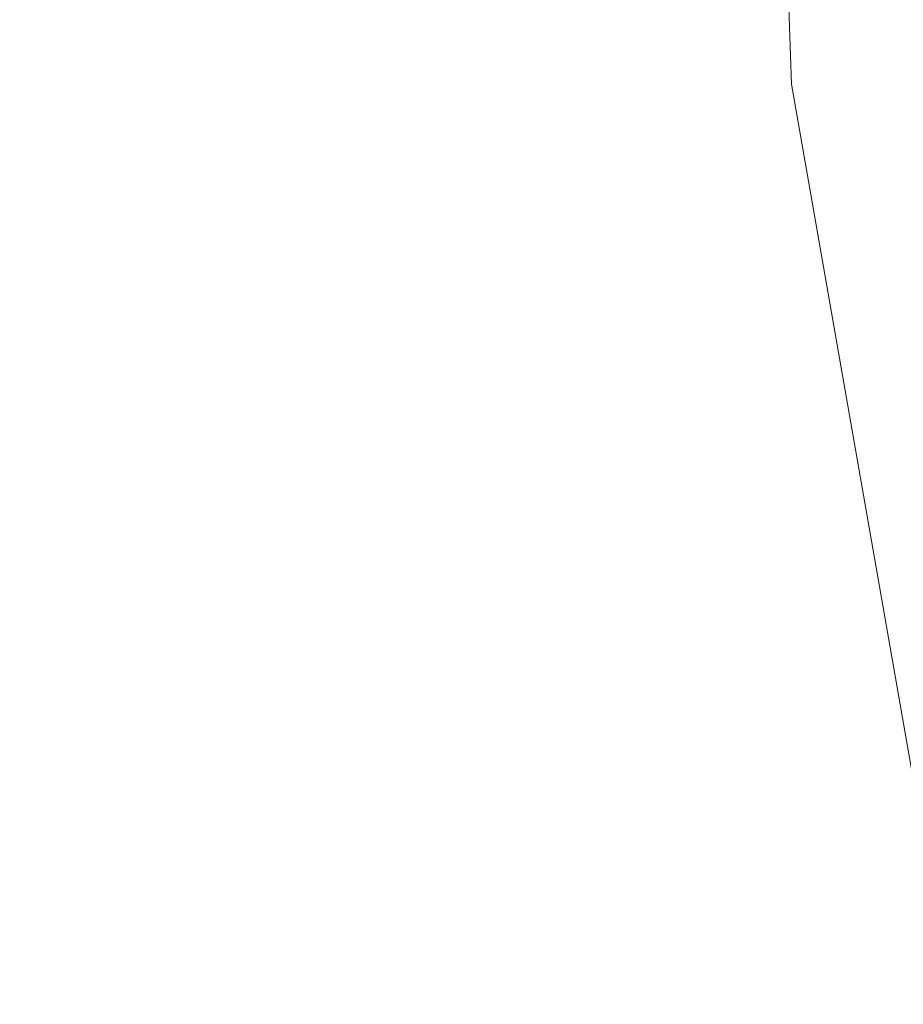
# Model space of a CAD drawing. Header units: millimetres. Extents: x -552 to 238, y 264 to 1524.
# Tile 181 of 256: x -427.38 to -421.4, y 414.52 to 421.18. Entities that reach past the tile are written whole.
import ezdxf

# ---------------------------------------------------------------- set-up
doc = ezdxf.new("R2010")
doc.units = ezdxf.units.MM
doc.layers.add('M-EQPM', color=50, linetype='Continuous', lineweight=9)

# ---------------------------------------------------------------- blocks, each defined once
blk = doc.blocks.new('Renson_Flux_GO_Flat - FLUX GO 370 Flat Vertical Mounted Right-353710-_3D_')
at = {"layer": 'M-EQPM'}
mesh = blk.add_polyface(dxfattribs=at)
corners = [(-264.9335, 473.2891, 291.3977), (-275.6493, 157.8237, 291.3977), (-275.6493, -157.8237, 291.3977), (-264.9335, -473.2891, 291.3977), (-264.9335, -473.2891, 300), (-275.6493, -157.8237, 300), (-275.6493, 157.8237, 300), (-264.9335, 473.2891, 300)]
mesh.append_faces([[corners[k] for k in face] for face in [(4, 5, 2, 3)]], dxfattribs={"vtx1": -1})
mesh.append_faces([[corners[k] for k in face] for face in [(1, 2, 5, 6)]], dxfattribs={"vtx1": -1, "vtx3": -1})
mesh.append_faces([[corners[k] for k in face] for face in [(6, 7, 0, 1)]], dxfattribs={"vtx3": -1})
mesh = blk.add_polyface(dxfattribs=at)
corners = [(-264.9335, -473.2891, 291.3977), (-264.0909, -478.1006, 291.3977), (-262.1071, -482.5644, 291.3977), (-259.1003, -486.4142, 291.3977), (-255.25, -489.4203, 291.3977), (-250.7859, -491.4033, 291.3977), (-245.9742, -492.2451, 291.3977), (-245.9742, -492.2451, 300), (-250.7859, -491.4033, 300), (-255.25, -489.4203, 300), (-259.1003, -486.4142, 300), (-262.1071, -482.5644, 300), (-264.0909, -478.1006, 300), (-264.9335, -473.2891, 300)]
mesh.append_faces([[corners[k] for k in face] for face in [(1, 12, 13, 0)]], dxfattribs={"vtx0": -1})
mesh.append_faces([[corners[k] for k in face] for face in [(5, 8, 9, 4), (10, 3, 4, 9), (2, 11, 12, 1), (11, 2, 3, 10)]], dxfattribs={"vtx0": -1, "vtx2": -1})
mesh.append_faces([[corners[k] for k in face] for face in [(6, 7, 8, 5)]], dxfattribs={"vtx2": -1})
mesh = blk.add_polyface(dxfattribs=at)
corners = [(-246.9889, -512.2193, 291.3977), (-256.6123, -510.5358, 291.3977), (-265.5407, -506.5697, 291.3977), (-273.2412, -500.5576, 291.3977), (-279.2547, -492.858, 291.3977), (-283.2224, -483.9304, 291.3977), (-284.9076, -474.3073, 291.3977), (-284.9076, -474.3073, 300), (-283.2224, -483.9304, 300), (-279.2547, -492.858, 300), (-273.2412, -500.5576, 300), (-265.5407, -506.5697, 300), (-256.6123, -510.5358, 300), (-246.9889, -512.2193, 300)]
mesh.append_faces([[corners[k] for k in face] for face in [(8, 5, 6, 7), (1, 12, 13, 0)]], dxfattribs={"vtx0": -1})
mesh.append_faces([[corners[k] for k in face] for face in [(9, 4, 5, 8), (4, 9, 10, 3), (11, 2, 3, 10), (12, 1, 2, 11)]], dxfattribs={"vtx0": -1, "vtx2": -1})

msp = doc.modelspace()

# ---------------------------------------------------------------- block references
at = {"layer": 'M-EQPM'}
msp.add_blockref('Renson_Flux_GO_Flat - FLUX GO 370 Flat Vertical Mounted Right-353710-_3D_', (-157.2235, 894.0288), dxfattribs=at)

doc.saveas('drawing.dxf')
